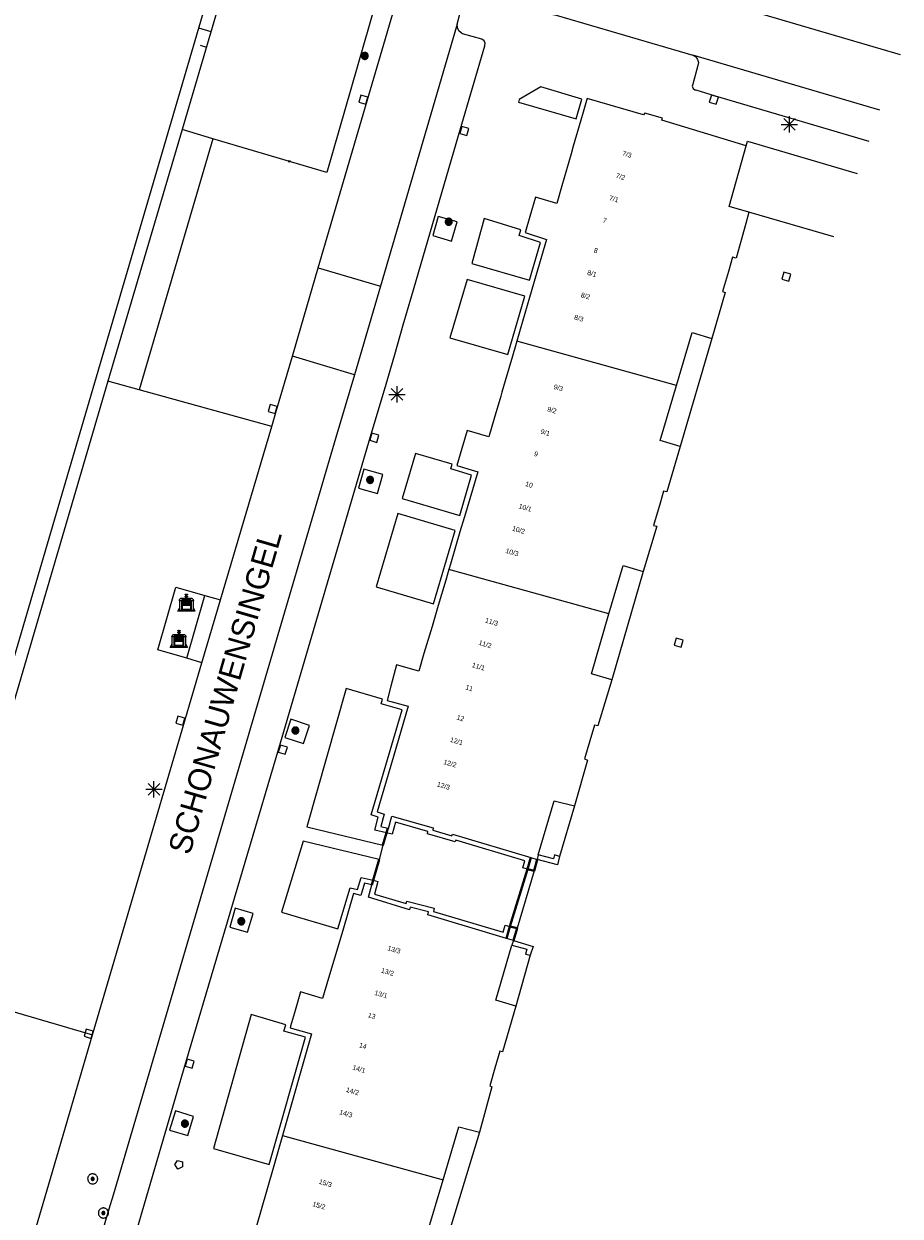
# Model space of a CAD drawing. Header units: metres. Extents: x 135779 to 137489, y 452643 to 455118.
# Tile 229 of 256: x 136888 to 136941, y 453193 to 453266. Entities that reach past the tile are written whole.
import ezdxf
from ezdxf.enums import TextEntityAlignment as Align

# ---------------------------------------------------------------- set-up
doc = ezdxf.new("R2010")
doc.units = ezdxf.units.M
doc.linetypes.add('DGN_Style_4', pattern=[89.853097, 44.898487, -22.449243, 0.056123, -22.449243])
for name, color, linetype, lineweight in [('KTop_BAK_Afval apart plaats', 96, 'Continuous', 13), ('KTop_BTD_Groenvoorziening', 62, 'Continuous', 13), ('KTop_BTD_Groenvoorziening_gras- en kruidachtigen', 62, 'Continuous', 13), ('KTop_BTD_Groenvoorziening_heesters', 62, 'Continuous', 13), ('KTop_NAR_Huisnummer tijdelijk (t)', 7, 'Continuous', 13), ('KTop_ORL_Weg_Straatnaam (t)', 7, 'Continuous', 13), ('KTop_OTD_Gesloten verharding', 15, 'Continuous', 13), ('KTop_OTD_Onverhard', 15, 'Continuous', 13), ('KTop_OTD_Open verharding_tegels', 15, 'Continuous', 13), ('KTop_PAL_Lichtmast', 40, 'Continuous', 13), ('KTop_PND_Grondvlaksituatie van BAG-pand [tachy]', 1, 'Continuous', 13), ('KTop_PND_Pandscheiding', 40, 'Continuous', 13), ('KTop_PUT_Brandkraan of -put', 1, 'Continuous', 13), ('KTop_PUT_Inspectie- of rioolput', 15, 'Continuous', 13), ('KTop_PUT_Kolk', 15, 'Continuous', 13), ('KTop_SHD_Hek (l)', 15, 'DGN_Style_4', 40), ('KTop_SHD_Muur', 15, 'Continuous', 13), ('KTop_SHD_Muur (l)', 15, 'Continuous', 40), ('KTop_SYM_Taludsymbool', 7, 'Continuous', 13), ('KTop_VGO_Boom', 92, 'Continuous', 13), ('KTop_WGD_Rijbaan_Lokale weg', 251, 'Continuous', 13), ('KTop_WGD_Rijbaan_Lokale weg_verkeersdrempel', 40, 'Continuous', 13), ('KTop_WGD_Voetpad', 251, 'Continuous', 13), ('KTop_WTD_Waterloop', 150, 'Continuous', 13)]:
    doc.layers.add(name, color=color, linetype=linetype, lineweight=lineweight)
doc.styles.add('Style-ROVU', font='ROVU.shx')
doc.styles.add('Style-ROVUCURSIEF', font='ROVUCURSIEF.shx')

# ---------------------------------------------------------------- blocks, each defined once
blk = doc.blocks.new('BAK_Afval_apart_plaats')
at = {"layer": 'KTop_BAK_Afval apart plaats'}
for p, q in [((-0.43, 0.141), (-0.425, 0.168)), ((-0.43, 0.118), (-0.43, 0.141)), ((-0.29, 0.118), (-0.43, 0.118)), ((-0.43, 0.118), (-0.43, -0.457)), ((-0.29, 0.118), (-0.43, 0.118)), ((-0.425, 0.168), (-0.416, 0.193)), ((-0.416, 0.193), (-0.403, 0.215)), ((-0.403, 0.215), (-0.384, 0.24)), ((-0.384, 0.24), (-0.364, 0.258)), ((-0.364, 0.258), (-0.342, 0.272)), ((-0.342, 0.272), (0, 0.272)), ((-0.282, 0.167), (-0.29, 0.146)), ((-0.282, 0.167), (-0.29, 0.146)), ((-0.29, 0.146), (-0.29, 0.118)), ((-0.29, 0.146), (-0.29, 0.118)), ((-0.29, -0.429), (-0.29, 0.118)), ((-0.29, 0.118), (-0.29, -0.429)), ((-0.273, 0.186), (-0.282, 0.167)), ((-0.273, 0.186), (-0.282, 0.167)), ((-0.248, 0.217), (-0.273, 0.186)), ((-0.248, 0.217), (-0.273, 0.186)), ((0.248, 0.217), (-0.248, 0.217)), ((0.248, 0.217), (-0.248, 0.217)), ((-0.242, 0.081), (-0.242, 0.153)), ((-0.242, 0.153), (0.242, 0.153)), ((0.242, 0.081), (-0.242, 0.081)), ((-0.242, 0.034), (-0.242, 0.081)), ((-0.242, 0.081), (0.242, 0.081)), ((-0.242, -0.059), (-0.242, 0.034)), ((-0.242, 0.034), (0.242, 0.034)), ((0.242, 0.034), (-0.242, 0.034)), ((-0.073, 0.513), (-0.072, 0.515)), ((-0.073, 0.513), (-0.073, 0.49)), ((-0.072, 0.511), (-0.073, 0.513)), ((-0.072, 0.511), (-0.073, 0.513)), ((-0.073, 0.49), (-0.072, 0.488)), ((-0.073, 0.399), (-0.073, 0.376)), ((-0.072, 0.397), (-0.073, 0.399)), ((-0.073, 0.376), (-0.072, 0.374)), ((-0.072, 0.515), (-0.071, 0.516)), ((-0.07, 0.51), (-0.072, 0.511)), ((-0.07, 0.51), (-0.072, 0.511)), ((-0.072, 0.488), (-0.07, 0.486)), ((-0.07, 0.396), (-0.072, 0.397)), ((-0.072, 0.374), (-0.07, 0.373)), ((-0.071, 0.516), (-0.07, 0.517)), ((-0.07, 0.517), (-0.067, 0.519)), ((-0.069, 0.509), (-0.07, 0.51)), ((-0.069, 0.509), (-0.07, 0.51)), ((-0.07, 0.486), (-0.069, 0.485)), ((-0.069, 0.395), (-0.07, 0.396)), ((-0.07, 0.373), (-0.069, 0.371)), ((-0.066, 0.507), (-0.069, 0.509)), ((-0.066, 0.507), (-0.069, 0.509)), ((-0.069, 0.485), (-0.066, 0.484)), ((-0.066, 0.394), (-0.069, 0.395)), ((-0.069, 0.371), (-0.066, 0.37)), ((-0.067, 0.519), (-0.065, 0.52)), ((-0.063, 0.506), (-0.066, 0.507)), ((-0.063, 0.506), (-0.066, 0.507)), ((-0.066, 0.484), (-0.063, 0.483)), ((-0.063, 0.392), (-0.066, 0.394)), ((-0.066, 0.37), (-0.063, 0.369)), ((-0.065, 0.52), (-0.061, 0.521)), ((-0.059, 0.505), (-0.063, 0.506)), ((-0.059, 0.505), (-0.063, 0.506)), ((-0.063, 0.483), (-0.059, 0.482)), ((-0.059, 0.391), (-0.063, 0.392)), ((-0.063, 0.369), (-0.059, 0.368)), ((-0.061, 0.521), (-0.055, 0.523)), ((-0.054, 0.504), (-0.059, 0.505)), ((-0.054, 0.504), (-0.059, 0.505)), ((-0.059, 0.482), (-0.054, 0.481)), ((-0.054, 0.39), (-0.059, 0.391)), ((-0.059, 0.368), (-0.054, 0.367)), ((-0.055, 0.523), (-0.049, 0.524)), ((-0.048, 0.503), (-0.054, 0.504)), ((-0.048, 0.503), (-0.054, 0.504)), ((-0.054, 0.481), (-0.048, 0.48)), ((-0.048, 0.389), (-0.054, 0.39)), ((-0.054, 0.367), (-0.048, 0.366)), ((-0.049, 0.524), (-0.043, 0.525)), ((-0.043, 0.502), (-0.048, 0.503)), ((-0.043, 0.502), (-0.048, 0.503)), ((-0.048, 0.48), (-0.043, 0.479)), ((-0.043, 0.388), (-0.048, 0.389)), ((-0.048, 0.366), (-0.043, 0.365)), ((-0.043, 0.525), (-0.035, 0.526)), ((-0.036, 0.501), (-0.043, 0.502)), ((-0.036, 0.501), (-0.043, 0.502)), ((-0.043, 0.479), (-0.036, 0.478)), ((-0.036, 0.388), (-0.043, 0.388)), ((-0.043, 0.365), (-0.036, 0.364)), ((-0.03, 0.501), (-0.036, 0.501)), ((-0.03, 0.501), (-0.036, 0.501)), ((-0.036, 0.478), (-0.03, 0.478)), ((-0.03, 0.387), (-0.036, 0.388)), ((-0.036, 0.364), (-0.03, 0.364)), ((-0.035, 0.526), (-0.029, 0.527)), ((-0.021, 0.5), (-0.03, 0.501)), ((-0.021, 0.5), (-0.03, 0.501)), ((-0.03, 0.478), (-0.028, 0.478)), ((-0.021, 0.387), (-0.03, 0.387)), ((-0.03, 0.364), (-0.028, 0.364)), ((-0.029, 0.527), (-0.023, 0.527)), ((-0.028, 0.478), (-0.021, 0.477)), ((-0.028, 0.468), (-0.028, 0.478)), ((-0.028, 0.478), (-0.021, 0.477)), ((-0.028, 0.4), (-0.028, 0.468)), ((-0.028, 0.468), (-0.021, 0.468)), ((-0.021, 0.468), (-0.028, 0.468)), ((-0.021, 0.4), (-0.028, 0.4)), ((-0.028, 0.364), (-0.021, 0.363)), ((-0.028, 0.355), (-0.028, 0.364)), ((-0.028, 0.364), (-0.021, 0.363)), ((-0.028, 0.272), (-0.028, 0.355)), ((-0.028, 0.355), (-0.021, 0.354)), ((-0.021, 0.354), (-0.028, 0.355)), ((0.028, 0.272), (-0.028, 0.272)), ((-0.023, 0.527), (-0.013, 0.528)), ((-0.014, 0.5), (-0.021, 0.5)), ((-0.014, 0.5), (-0.021, 0.5)), ((-0.021, 0.477), (-0.014, 0.477)), ((-0.021, 0.477), (-0.014, 0.477)), ((-0.021, 0.468), (-0.014, 0.468)), ((-0.014, 0.468), (-0.021, 0.468)), ((-0.014, 0.399), (-0.021, 0.4)), ((-0.014, 0.386), (-0.021, 0.387)), ((-0.021, 0.363), (-0.014, 0.363)), ((-0.021, 0.363), (-0.014, 0.363)), ((-0.021, 0.354), (-0.014, 0.354)), ((-0.014, 0.354), (-0.021, 0.354)), ((0, 0.5), (-0.014, 0.5)), ((0, 0.5), (-0.014, 0.5)), ((-0.014, 0.477), (0, 0.477)), ((-0.014, 0.477), (0, 0.477)), ((-0.014, 0.468), (0, 0.468)), ((0, 0.468), (-0.014, 0.468)), ((0, 0.399), (-0.014, 0.399)), ((0, 0.386), (-0.014, 0.386)), ((-0.014, 0.363), (0, 0.363)), ((-0.014, 0.363), (0, 0.363)), ((-0.014, 0.354), (0, 0.354)), ((0, 0.354), (-0.014, 0.354)), ((-0.013, 0.528), (-0.005, 0.528)), ((-0.005, 0.528), (0, 0.528)), ((0, 0.528), (0.005, 0.528)), ((0, 0.5), (0, 0.477)), ((0, 0.477), (0, 0.5)), ((0, 0.477), (0, 0.5)), ((0, 0.5), (0.014, 0.5)), ((0.014, 0.5), (0, 0.5)), ((0.014, 0.477), (0, 0.477)), ((0, 0.477), (0.014, 0.477)), ((0.014, 0.468), (0, 0.468)), ((0, 0.468), (0, 0.399)), ((0, 0.468), (0, 0.399)), ((0.014, 0.468), (0, 0.468)), ((0, 0.399), (0.014, 0.399)), ((0, 0.363), (0, 0.386)), ((0, 0.363), (0, 0.386)), ((0, 0.386), (0.014, 0.386)), ((0.014, 0.363), (0, 0.363)), ((0, 0.363), (0.014, 0.363)), ((0, 0.354), (0.014, 0.354)), ((0, 0.272), (0, 0.354)), ((0, 0.354), (0, 0.272)), ((0.014, 0.354), (0, 0.354)), ((0, 0.272), (0.342, 0.272)), ((0.028, 0.272), (0, 0.272)), ((0, 0.272), (0.028, 0.272)), ((0.005, 0.528), (0.013, 0.528)), ((0.013, 0.528), (0.023, 0.527)), ((0.014, 0.5), (0.021, 0.5)), ((0.021, 0.5), (0.014, 0.5)), ((0.021, 0.477), (0.014, 0.477)), ((0.014, 0.477), (0.021, 0.477)), ((0.021, 0.468), (0.014, 0.468)), ((0.021, 0.468), (0.014, 0.468)), ((0.014, 0.399), (0.021, 0.4)), ((0.014, 0.386), (0.021, 0.387)), ((0.021, 0.363), (0.014, 0.363)), ((0.014, 0.363), (0.021, 0.363)), ((0.014, 0.354), (0.021, 0.354)), ((0.021, 0.354), (0.014, 0.354)), ((0.021, 0.5), (0.03, 0.501)), ((0.03, 0.501), (0.021, 0.5)), ((0.028, 0.478), (0.021, 0.477)), ((0.021, 0.477), (0.028, 0.478)), ((0.021, 0.468), (0.028, 0.468)), ((0.028, 0.468), (0.021, 0.468)), ((0.028, 0.468), (0.021, 0.468)), ((0.021, 0.4), (0.028, 0.4)), ((0.021, 0.387), (0.03, 0.387)), ((0.028, 0.364), (0.021, 0.363)), ((0.021, 0.363), (0.028, 0.364)), ((0.021, 0.354), (0.028, 0.355)), ((0.028, 0.355), (0.021, 0.354)), ((0.023, 0.527), (0.029, 0.527)), ((0.03, 0.478), (0.028, 0.478)), ((0.028, 0.478), (0.028, 0.468)), ((0.028, 0.4), (0.028, 0.468)), ((0.03, 0.364), (0.028, 0.364)), ((0.028, 0.364), (0.028, 0.355)), ((0.028, 0.355), (0.028, 0.272)), ((0.029, 0.527), (0.035, 0.526)), ((0.03, 0.501), (0.036, 0.501)), ((0.036, 0.501), (0.03, 0.501)), ((0.036, 0.478), (0.03, 0.478)), ((0.03, 0.387), (0.036, 0.388)), ((0.036, 0.364), (0.03, 0.364)), ((0.035, 0.526), (0.043, 0.525)), ((0.036, 0.501), (0.043, 0.502)), ((0.043, 0.502), (0.036, 0.501)), ((0.043, 0.479), (0.036, 0.478)), ((0.036, 0.388), (0.043, 0.388)), ((0.043, 0.365), (0.036, 0.364)), ((0.043, 0.525), (0.049, 0.524)), ((0.043, 0.502), (0.048, 0.503)), ((0.048, 0.503), (0.043, 0.502)), ((0.048, 0.48), (0.043, 0.479)), ((0.043, 0.388), (0.048, 0.389)), ((0.048, 0.366), (0.043, 0.365)), ((0.048, 0.503), (0.054, 0.504)), ((0.054, 0.504), (0.048, 0.503)), ((0.054, 0.481), (0.048, 0.48)), ((0.048, 0.389), (0.054, 0.39)), ((0.054, 0.367), (0.048, 0.366)), ((0.049, 0.524), (0.055, 0.523)), ((0.054, 0.504), (0.059, 0.505)), ((0.059, 0.505), (0.054, 0.504)), ((0.059, 0.482), (0.054, 0.481)), ((0.054, 0.39), (0.059, 0.391)), ((0.059, 0.368), (0.054, 0.367)), ((0.055, 0.523), (0.061, 0.521)), ((0.059, 0.505), (0.063, 0.506)), ((0.063, 0.506), (0.059, 0.505)), ((0.063, 0.483), (0.059, 0.482)), ((0.059, 0.391), (0.063, 0.392)), ((0.063, 0.369), (0.059, 0.368)), ((0.061, 0.521), (0.065, 0.52)), ((0.063, 0.506), (0.066, 0.507)), ((0.066, 0.507), (0.063, 0.506)), ((0.066, 0.484), (0.063, 0.483)), ((0.063, 0.392), (0.066, 0.394)), ((0.066, 0.37), (0.063, 0.369)), ((0.065, 0.52), (0.067, 0.519)), ((0.066, 0.507), (0.069, 0.509)), ((0.069, 0.509), (0.066, 0.507)), ((0.069, 0.485), (0.066, 0.484)), ((0.066, 0.394), (0.069, 0.395)), ((0.069, 0.371), (0.066, 0.37)), ((0.067, 0.519), (0.07, 0.517)), ((0.069, 0.509), (0.07, 0.51)), ((0.07, 0.51), (0.069, 0.509)), ((0.07, 0.486), (0.069, 0.485)), ((0.069, 0.395), (0.07, 0.396)), ((0.07, 0.373), (0.069, 0.371)), ((0.07, 0.517), (0.071, 0.516)), ((0.07, 0.51), (0.072, 0.511)), ((0.072, 0.511), (0.07, 0.51)), ((0.072, 0.488), (0.07, 0.486)), ((0.07, 0.396), (0.072, 0.397)), ((0.072, 0.374), (0.07, 0.373)), ((0.071, 0.516), (0.072, 0.515)), ((0.072, 0.515), (0.073, 0.513)), ((0.072, 0.511), (0.073, 0.513)), ((0.073, 0.513), (0.072, 0.511)), ((0.073, 0.49), (0.072, 0.488)), ((0.072, 0.397), (0.073, 0.399)), ((0.073, 0.376), (0.072, 0.374)), ((0.073, 0.513), (0.073, 0.49)), ((0.073, 0.399), (0.073, 0.376)), ((0.242, 0.153), (0.242, 0.081)), ((0.242, 0.081), (0.242, 0.034)), ((0.242, 0.034), (0.242, -0.059)), ((0.273, 0.186), (0.248, 0.217)), ((0.273, 0.186), (0.248, 0.217)), ((0.282, 0.167), (0.273, 0.186)), ((0.282, 0.167), (0.273, 0.186)), ((0.29, 0.146), (0.282, 0.167)), ((0.29, 0.146), (0.282, 0.167)), ((0.29, 0.118), (0.29, 0.146)), ((0.29, 0.118), (0.29, 0.146)), ((0.43, 0.118), (0.29, 0.118)), ((0.29, 0.118), (0.29, -0.429)), ((0.43, 0.118), (0.29, 0.118)), ((0.29, -0.429), (0.29, 0.118)), ((0.342, 0.272), (0.364, 0.258)), ((0.364, 0.258), (0.384, 0.24)), ((0.384, 0.24), (0.403, 0.215)), ((0.403, 0.215), (0.416, 0.193)), ((0.416, 0.193), (0.425, 0.168)), ((0.425, 0.168), (0.43, 0.141)), ((0.43, 0.141), (0.43, 0.118)), ((0.43, -0.457), (0.43, 0.118)), ((-0.528, -0.528), (-0.43, -0.332)), ((0.528, -0.528), (-0.528, -0.528)), ((-0.43, -0.332), (-0.43, -0.457)), ((-0.43, -0.457), (0.43, -0.457)), ((-0.43, -0.457), (0.43, -0.457)), ((0.29, -0.429), (-0.29, -0.429)), ((-0.29, -0.429), (0.29, -0.429)), ((0.242, -0.059), (-0.242, -0.059)), ((-0.242, -0.059), (-0.242, -0.092)), ((0.242, -0.059), (-0.242, -0.059)), ((-0.242, -0.092), (0.242, -0.092)), ((-0.242, -0.11), (-0.242, -0.092)), ((-0.242, -0.092), (0.242, -0.092)), ((0.242, -0.11), (-0.242, -0.11)), ((0.242, -0.11), (-0.242, -0.11)), ((-0.242, -0.147), (0.242, -0.147)), ((-0.242, -0.41), (-0.242, -0.147)), ((0.242, -0.41), (-0.242, -0.41)), ((0.242, -0.11), (0.242, -0.059)), ((0.242, -0.092), (0.242, -0.11)), ((0.242, -0.092), (0.242, -0.11)), ((0.242, -0.147), (0.242, -0.41)), ((0.43, -0.457), (0.43, -0.332)), ((0.43, -0.332), (0.528, -0.528))]:
    blk.add_line(p, q, dxfattribs=at)
at = {"layer": 'KTop_BAK_Afval apart plaats', "flags": 128}
blk.add_lwpolyline([(0.029, 0.413), (0.035, 0.412), (0.043, 0.411), (0.049, 0.41), (0.055, 0.409), (0.061, 0.407), (0.065, 0.406), (0.067, 0.405), (0.07, 0.403), (0.071, 0.402), (0.072, 0.401), (0.073, 0.399), (0.072, 0.397), (0.07, 0.396), (0.069, 0.395), (0.066, 0.394), (0.063, 0.392), (0.059, 0.391), (0.054, 0.39), (0.048, 0.389), (0.043, 0.388), (0.036, 0.388), (0.03, 0.387), (0.021, 0.387), (0.014, 0.386), (0, 0.386), (-0.014, 0.386), (-0.021, 0.387), (-0.03, 0.387), (-0.036, 0.388), (-0.043, 0.388), (-0.048, 0.389), (-0.054, 0.39), (-0.059, 0.391), (-0.063, 0.392), (-0.066, 0.394), (-0.069, 0.395), (-0.07, 0.396), (-0.072, 0.397), (-0.073, 0.399), (-0.072, 0.401), (-0.071, 0.402), (-0.07, 0.403), (-0.067, 0.405), (-0.065, 0.406), (-0.061, 0.407), (-0.055, 0.409), (-0.049, 0.41), (-0.043, 0.411), (-0.035, 0.412), (-0.029, 0.413), (-0.028, 0.413), (-0.028, 0.4), (-0.021, 0.4), (-0.014, 0.399), (0, 0.399), (0.014, 0.399), (0.021, 0.4), (0.028, 0.4), (0.028, 0.413), (0.029, 0.413), (0.028, 0.413)], dxfattribs=at)
at = {"layer": 'KTop_BAK_Afval apart plaats'}
for p in [(0, 0), (-0.43, -0.457)]:
    blk.add_point(p, dxfattribs=at)
blk = doc.blocks.new('PAL_Lichtmast')
at = {"layer": 'KTop_PAL_Lichtmast'}
for p, q in [((-0.354, -0.354), (0.354, 0.354)), ((0.354, -0.354), (-0.354, 0.354)), ((0, -0.5), (0, 0.5)), ((-0.5, 0), (0.5, 0))]:
    blk.add_line(p, q, dxfattribs=at)
blk = doc.blocks.new('PUT_Kolk')
at = {"layer": 'KTop_PUT_Kolk', "flags": 128}
blk.add_lwpolyline([(0.225, -0.225), (0.225, 0.225), (-0.225, 0.225), (-0.225, -0.225), (0.225, -0.225)], dxfattribs=at)
blk = doc.blocks.new('PUT_Brandkraan_of_-put')
at = {"layer": 'KTop_PUT_Brandkraan of -put'}
for p, q in [((-0.25, 0.034), (0, 0.25)), ((-0.158, -0.25), (-0.25, 0.034)), ((0, 0.25), (0.25, 0.033)), ((0.25, 0.033), (0.158, -0.25)), ((0.158, -0.25), (-0.158, -0.25))]:
    blk.add_line(p, q, dxfattribs=at)
blk = doc.blocks.new('PUT_Inspectie-_of_rioolput')
at = {"layer": 'KTop_PUT_Inspectie- of rioolput', "flags": 128}
for points in [[(0.31, 0), (0.308, 0.032), (0.303, 0.064), (0.294, 0.095), (0.283, 0.126), (0.268, 0.155), (0.25, 0.182), (0.23, 0.207), (0.207, 0.23), (0.182, 0.25), (0.154, 0.268), (0.126, 0.283), (0.095, 0.294), (0.064, 0.303), (0.032, 0.308), (0, 0.309), (-0.032, 0.308), (-0.064, 0.303), (-0.096, 0.294), (-0.126, 0.283), (-0.155, 0.268), (-0.182, 0.25), (-0.207, 0.23), (-0.23, 0.207), (-0.25, 0.182), (-0.268, 0.154), (-0.283, 0.126), (-0.294, 0.095), (-0.303, 0.064), (-0.308, 0.032), (-0.309, 0), (-0.308, -0.032), (-0.303, -0.064), (-0.294, -0.096), (-0.283, -0.126), (-0.268, -0.155), (-0.25, -0.182), (-0.23, -0.207), (-0.207, -0.23), (-0.182, -0.25), (-0.155, -0.268), (-0.126, -0.283), (-0.096, -0.294), (-0.064, -0.303), (-0.032, -0.308), (0, -0.309), (0.032, -0.308), (0.064, -0.303), (0.095, -0.294), (0.126, -0.283), (0.155, -0.268), (0.182, -0.25), (0.207, -0.23), (0.23, -0.207), (0.25, -0.182), (0.268, -0.155), (0.283, -0.126), (0.294, -0.096), (0.303, -0.064), (0.308, -0.032), (0.31, 0)], [(0.095, 0), (0.094, 0.009), (0.092, 0.019), (0.09, 0.029), (0.086, 0.038), (0.082, 0.047), (0.076, 0.055), (0.07, 0.063), (0.063, 0.07), (0.055, 0.076), (0.047, 0.082), (0.038, 0.086), (0.029, 0.09), (0.019, 0.092), (0.009, 0.094), (0, 0.094), (-0.01, 0.094), (-0.02, 0.092), (-0.029, 0.09), (-0.039, 0.086), (-0.048, 0.082), (-0.056, 0.076), (-0.064, 0.07), (-0.071, 0.063), (-0.077, 0.055), (-0.082, 0.047), (-0.087, 0.038), (-0.09, 0.029), (-0.093, 0.019), (-0.094, 0.009), (-0.095, 0), (-0.094, -0.01), (-0.093, -0.02), (-0.09, -0.029), (-0.087, -0.039), (-0.082, -0.048), (-0.077, -0.056), (-0.071, -0.064), (-0.064, -0.071), (-0.056, -0.077), (-0.047, -0.082), (-0.039, -0.087), (-0.029, -0.09), (-0.02, -0.093), (-0.01, -0.094), (0, -0.095), (0.009, -0.094), (0.019, -0.093), (0.029, -0.09), (0.038, -0.087), (0.047, -0.082), (0.055, -0.077), (0.063, -0.071), (0.07, -0.064), (0.076, -0.056), (0.082, -0.047), (0.086, -0.039), (0.09, -0.029), (0.092, -0.02), (0.094, -0.01), (0.095, 0)], [(0.035, 0), (0.034, 0.003), (0.034, 0.007), (0.033, 0.01), (0.031, 0.014), (0.03, 0.017), (0.028, 0.02), (0.026, 0.023), (0.023, 0.026), (0.02, 0.028), (0.017, 0.03), (0.014, 0.031), (0.01, 0.033), (0.007, 0.034), (0.003, 0.034), (0, 0.034), (-0.004, 0.034), (-0.007, 0.034), (-0.011, 0.033), (-0.014, 0.031), (-0.018, 0.03), (-0.021, 0.028), (-0.023, 0.026), (-0.026, 0.023), (-0.028, 0.02), (-0.03, 0.017), (-0.032, 0.014), (-0.033, 0.01), (-0.034, 0.007), (-0.035, 0.003), (-0.035, 0), (-0.035, -0.004), (-0.034, -0.007), (-0.033, -0.011), (-0.032, -0.014), (-0.03, -0.018), (-0.028, -0.021), (-0.026, -0.023), (-0.023, -0.026), (-0.021, -0.028), (-0.017, -0.03), (-0.014, -0.032), (-0.011, -0.033), (-0.007, -0.034), (-0.004, -0.035), (0, -0.035), (0.003, -0.035), (0.007, -0.034), (0.01, -0.033), (0.014, -0.032), (0.017, -0.03), (0.02, -0.028), (0.023, -0.026), (0.026, -0.023), (0.028, -0.021), (0.03, -0.017), (0.031, -0.014), (0.033, -0.011), (0.034, -0.007), (0.034, -0.004), (0.035, 0)], [(0.01, 0.02), (0.007, 0.02), (0.005, 0.021), (0.003, 0.022), (0.001, 0.022), (-0.001, 0.022), (-0.004, 0.022), (-0.006, 0.021), (-0.008, 0.02), (-0.01, 0.019), (-0.012, 0.018), (-0.014, 0.017), (-0.016, 0.015), (-0.017, 0.013), (-0.019, 0.012), (-0.02, 0.009), (-0.021, 0.007), (-0.022, 0.005), (-0.022, 0.003), (-0.022, 0.001), (-0.022, -0.001), (-0.022, -0.004), (-0.022, -0.006), (-0.021, -0.008), (-0.02, -0.01), (-0.019, -0.012), (-0.017, -0.014), (-0.016, -0.016), (-0.014, -0.017), (-0.012, -0.019), (-0.01, -0.02), (-0.008, -0.021), (-0.006, -0.022), (-0.003, -0.022), (-0.001, -0.022), (0.001, -0.022), (0.003, -0.022), (0.005, -0.022), (0.008, -0.021), (0.01, -0.02), (0.012, -0.019), (0.014, -0.017), (0.015, -0.016), (0.017, -0.014), (0.018, -0.012), (0.02, -0.01), (0.02, -0.008), (0.021, -0.006), (0.022, -0.003), (0.022, -0.001), (0.022, 0.001), (0.022, 0.003), (0.021, 0.005), (0.02, 0.008), (0.019, 0.01), (0.018, 0.012), (0.017, 0.014), (0.015, 0.015), (0.013, 0.017), (0.012, 0.018), (0.01, 0.02)]]:
    blk.add_lwpolyline(points, dxfattribs=at)
blk = doc.blocks.new('VGO_Boom')
at = {"layer": 'KTop_VGO_Boom', "flags": 128}
for points in [[(0.215, 0), (0.214, 0.022), (0.21, 0.045), (0.204, 0.066), (0.196, 0.087), (0.186, 0.108), (0.174, 0.126), (0.16, 0.144), (0.144, 0.16), (0.126, 0.174), (0.107, 0.186), (0.087, 0.196), (0.066, 0.204), (0.045, 0.21), (0.022, 0.214), (-0.001, 0.215), (-0.023, 0.214), (-0.045, 0.21), (-0.067, 0.204), (-0.088, 0.196), (-0.108, 0.186), (-0.127, 0.174), (-0.144, 0.16), (-0.16, 0.144), (-0.174, 0.126), (-0.187, 0.107), (-0.197, 0.087), (-0.205, 0.066), (-0.211, 0.045), (-0.214, 0.022), (-0.215, -0.001), (-0.214, -0.023), (-0.211, -0.045), (-0.205, -0.067), (-0.197, -0.088), (-0.187, -0.108), (-0.174, -0.127), (-0.16, -0.144), (-0.144, -0.16), (-0.127, -0.174), (-0.108, -0.187), (-0.088, -0.197), (-0.067, -0.205), (-0.045, -0.211), (-0.023, -0.214), (0, -0.215), (0.022, -0.214), (0.045, -0.211), (0.066, -0.205), (0.087, -0.197), (0.108, -0.187), (0.126, -0.174), (0.144, -0.16), (0.16, -0.144), (0.174, -0.127), (0.186, -0.108), (0.196, -0.088), (0.204, -0.067), (0.21, -0.045), (0.214, -0.023), (0.215, -0.001)], [(0.155, 0), (0.154, 0.016), (0.152, 0.032), (0.147, 0.048), (0.142, 0.063), (0.134, 0.078), (0.125, 0.091), (0.115, 0.104), (0.104, 0.115), (0.091, 0.125), (0.077, 0.134), (0.063, 0.142), (0.048, 0.147), (0.032, 0.152), (0.016, 0.154), (-0.001, 0.155), (-0.017, 0.154), (-0.033, 0.152), (-0.048, 0.147), (-0.064, 0.142), (-0.078, 0.134), (-0.092, 0.125), (-0.104, 0.115), (-0.116, 0.104), (-0.126, 0.091), (-0.135, 0.077), (-0.142, 0.063), (-0.148, 0.048), (-0.152, 0.032), (-0.155, 0.016), (-0.155, -0.001), (-0.155, -0.017), (-0.152, -0.033), (-0.148, -0.048), (-0.142, -0.064), (-0.135, -0.078), (-0.126, -0.092), (-0.116, -0.104), (-0.104, -0.116), (-0.092, -0.126), (-0.078, -0.135), (-0.064, -0.142), (-0.048, -0.148), (-0.033, -0.152), (-0.017, -0.155), (0, -0.155), (0.016, -0.155), (0.032, -0.152), (0.048, -0.148), (0.063, -0.142), (0.078, -0.135), (0.091, -0.126), (0.104, -0.116), (0.115, -0.104), (0.125, -0.092), (0.134, -0.078), (0.142, -0.064), (0.147, -0.048), (0.152, -0.033), (0.154, -0.017), (0.155, -0.001)], [(0.095, 0), (0.094, 0.01), (0.093, 0.02), (0.09, 0.029), (0.087, 0.039), (0.082, 0.048), (0.077, 0.056), (0.071, 0.064), (0.064, 0.071), (0.056, 0.077), (0.047, 0.082), (0.039, 0.087), (0.029, 0.09), (0.02, 0.093), (0.01, 0.094), (-0.001, 0.095), (-0.01, 0.094), (-0.02, 0.093), (-0.03, 0.09), (-0.039, 0.087), (-0.048, 0.082), (-0.056, 0.077), (-0.064, 0.071), (-0.071, 0.064), (-0.077, 0.056), (-0.083, 0.047), (-0.087, 0.039), (-0.091, 0.029), (-0.093, 0.02), (-0.095, 0.01), (-0.095, -0.001), (-0.095, -0.01), (-0.093, -0.02), (-0.091, -0.03), (-0.087, -0.039), (-0.083, -0.048), (-0.077, -0.056), (-0.071, -0.064), (-0.064, -0.071), (-0.056, -0.077), (-0.048, -0.083), (-0.039, -0.087), (-0.03, -0.091), (-0.02, -0.093), (-0.01, -0.095), (0, -0.095), (0.01, -0.095), (0.02, -0.093), (0.029, -0.091), (0.039, -0.087), (0.048, -0.083), (0.056, -0.077), (0.064, -0.071), (0.071, -0.064), (0.077, -0.056), (0.082, -0.048), (0.087, -0.039), (0.09, -0.03), (0.093, -0.02), (0.094, -0.01), (0.095, -0.001)], [(0.035, 0), (0.035, 0.004), (0.034, 0.007), (0.033, 0.011), (0.032, 0.014), (0.03, 0.018), (0.028, 0.021), (0.026, 0.023), (0.023, 0.026), (0.021, 0.028), (0.017, 0.03), (0.014, 0.032), (0.011, 0.033), (0.007, 0.034), (0.004, 0.035), (-0.001, 0.035), (-0.004, 0.035), (-0.008, 0.034), (-0.011, 0.033), (-0.015, 0.032), (-0.018, 0.03), (-0.021, 0.028), (-0.024, 0.026), (-0.027, 0.023), (-0.029, 0.021), (-0.031, 0.017), (-0.032, 0.014), (-0.034, 0.011), (-0.035, 0.007), (-0.035, 0.004), (-0.035, -0.001), (-0.035, -0.004), (-0.035, -0.008), (-0.034, -0.011), (-0.032, -0.015), (-0.031, -0.018), (-0.029, -0.021), (-0.027, -0.024), (-0.024, -0.027), (-0.021, -0.029), (-0.018, -0.031), (-0.015, -0.032), (-0.011, -0.034), (-0.008, -0.035), (-0.004, -0.035), (0, -0.035), (0.004, -0.035), (0.007, -0.035), (0.011, -0.034), (0.014, -0.032), (0.018, -0.031), (0.021, -0.029), (0.023, -0.027), (0.026, -0.024), (0.028, -0.021), (0.03, -0.018), (0.032, -0.015), (0.033, -0.011), (0.034, -0.008), (0.035, -0.004), (0.035, 0)]]:
    blk.add_lwpolyline(points, dxfattribs=at)

msp = doc.modelspace()

# ---------------------------------------------------------------- linework, layer by layer
at = {"layer": 'KTop_BTD_Groenvoorziening', "flags": 128}
for points in [[(136937.412, 453252.993), (136932.182, 453254.509)], [(136929.907, 453246.753), (136927.941, 453240.106)], [(136925.672, 453232.42), (136923.735, 453225.754)], [(136921.443, 453217.995), (136920.532, 453214.891)], [(136919.144, 453214.693), (136918.961, 453213.994)], [(136917.918, 453210.471), (136917.688, 453209.72)], [(136918.721, 453208.814), (136917.837, 453205.68)], [(136915.593, 453197.926), (136913.564, 453191.258)]]:
    msp.add_lwpolyline(points, dxfattribs=at)
at = {"layer": 'KTop_BTD_Groenvoorziening_gras- en kruidachtigen', "flags": 128}
for points in [[(136919.823, 453303.459), (136916.625, 453292.463), (136909.597, 453268.721), (136906.215, 453256.959), (136899.196, 453259.033)], [(136897.304, 453259.592), (136892.736, 453244.125)], [(136899.196, 453259.033), (136897.304, 453259.592)], [(136899.196, 453259.033), (136894.667, 453243.59)], [(136892.736, 453244.125), (136886.902, 453224.255), (136881.825, 453206.838)], [(136894.667, 453243.59), (136892.736, 453244.125)], [(136902.824, 453241.331), (136894.667, 453243.59)], [(136883.725, 453206.279), (136891.797, 453203.904)]]:
    msp.add_lwpolyline(points, dxfattribs=at)
at = {"layer": 'KTop_BTD_Groenvoorziening_heesters', "flags": 128}
msp.add_lwpolyline([(136911.027, 453306.211), (136908.425, 453297.413), (136897.304, 453259.592)], dxfattribs=at)
at = {"layer": 'KTop_OTD_Gesloten verharding', "flags": 128}
for points in [[(136897.586, 453227.079), (136895.818, 453227.587), (136896.928, 453231.452), (136898.696, 453230.944)], [(136897.586, 453227.079), (136898.696, 453230.944)]]:
    msp.add_lwpolyline(points, dxfattribs=at)
at = {"layer": 'KTop_OTD_Onverhard', "flags": 128}
for points in [[(136909.66, 453215.571), (136909.872, 453216.334)], [(136918.55, 453214.097), (136918.263, 453214.184), (136918.393, 453214.615), (136914.137, 453215.879), (136914.106, 453215.781), (136912.411, 453216.278), (136912.427, 453216.416), (136910.425, 453216.986), (136910.224, 453216.25), (136909.872, 453216.334)], [(136909.063, 453213.419), (136909.42, 453214.704)], [(136909.063, 453213.419), (136909.355, 453213.353), (136909.14, 453212.574), (136911.093, 453211.984), (136911.136, 453212.128), (136912.823, 453211.694), (136912.775, 453211.493), (136917.058, 453210.22), (136917.177, 453210.647), (136917.466, 453210.567)], [(136917.466, 453210.567), (136918.55, 453214.097)], [(136918.961, 453213.994), (136917.918, 453210.471)], [(136918.961, 453213.994), (136918.55, 453214.097)], [(136917.466, 453210.567), (136917.918, 453210.471)]]:
    msp.add_lwpolyline(points, dxfattribs=at)
at = {"layer": 'KTop_OTD_Open verharding_tegels', "flags": 128}
for points in [[(136898.696, 453230.944), (136899.662, 453230.672)], [(136898.521, 453226.792), (136897.586, 453227.079)]]:
    msp.add_lwpolyline(points, dxfattribs=at)
at = {"layer": 'KTop_PND_Grondvlaksituatie van BAG-pand [tachy]', "flags": 128}
for points in [[(136932.018, 453258.593), (136926.824, 453260.167), (136926.87, 453260.291), (136925.774, 453260.608), (136925.703, 453260.497), (136922.229, 453261.514), (136922.189, 453261.376), (136921.983, 453260.666), (136921.84, 453260.174), (136921.374, 453258.572), (136921.238, 453258.104), (136921.092, 453257.602), (136920.663, 453256.126), (136920.352, 453255.058), (136919.043, 453255.438), (136918.695, 453254.242), (136918.43, 453253.331), (136918.412, 453253.27), (136919.72, 453252.84), (136918.966, 453250.248), (136918.922, 453250.098), (136918.678, 453249.259), (136918.106, 453247.294), (136917.896, 453246.572)], [(136932.182, 453254.509), (136930.968, 453254.863), (136932.018, 453258.593)], [(136932.182, 453254.509), (136931.987, 453253.813), (136931.392, 453251.694), (136931.177, 453251.75), (136930.916, 453250.87), (136930.552, 453249.644), (136930.712, 453249.568), (136929.907, 453246.753)], [(136927.722, 453243.86), (136928.682, 453247.122), (136929.907, 453246.753)], [(136917.896, 453246.572), (136917.815, 453246.293), (136917.633, 453245.666), (136917.189, 453244.141), (136916.987, 453243.445), (136916.916, 453243.2), (136916.512, 453241.814), (136916.187, 453240.696), (136914.848, 453241.076), (136914.522, 453239.98), (136914.21, 453238.934), (136915.491, 453238.536), (136914.675, 453235.775), (136914.658, 453235.719), (136914.4, 453234.844), (136913.817, 453232.873), (136913.715, 453232.527)], [(136927.941, 453240.106), (136926.722, 453240.465), (136927.722, 453243.86)], [(136927.941, 453240.106), (136927.122, 453237.316), (136926.922, 453237.357), (136926.711, 453236.616), (136926.316, 453235.232), (136926.506, 453235.204), (136925.672, 453232.42)], [(136913.715, 453232.527), (136913.522, 453231.876), (136913.065, 453230.33), (136912.682, 453229.035), (136912.188, 453227.365), (136911.867, 453226.277), (136910.504, 453226.679), (136910.154, 453225.367), (136909.916, 453224.474), (136911.223, 453224.119), (136910.311, 453221.033), (136909.556, 453218.478), (136909.306, 453217.634), (136909.743, 453217.492), (136909.529, 453216.724), (136909.953, 453216.623)], [(136923.565, 453229.809), (136924.433, 453232.78), (136925.672, 453232.42)], [(136923.735, 453225.754), (136922.486, 453226.118), (136923.565, 453229.809)], [(136923.735, 453225.754), (136922.876, 453222.914), (136922.671, 453222.967), (136922.387, 453221.991), (136922.066, 453220.885), (136922.241, 453220.804), (136921.443, 453217.995)], [(136919.221, 453214.976), (136920.192, 453218.314), (136921.443, 453217.995)], [(136909.953, 453216.623), (136910.011, 453216.609), (136910.216, 453217.357), (136912.754, 453216.635), (136912.738, 453216.495), (136913.908, 453216.152), (136913.939, 453216.251), (136918.768, 453214.817), (136919.144, 453214.693)], [(136919.221, 453214.976), (136919.144, 453214.693)], [(136908.982, 453213.13), (136908.529, 453213.233), (136908.298, 453212.484), (136907.853, 453212.597), (136907.184, 453210.337), (136906.312, 453207.388), (136905.948, 453206.156), (136904.595, 453206.551), (136904.219, 453205.272), (136903.976, 453204.445), (136903.944, 453204.336), (136905.272, 453203.971), (136903.479, 453197.726)], [(136917.688, 453209.72), (136917.266, 453209.845), (136912.416, 453211.287), (136912.462, 453211.477), (136911.341, 453211.765), (136911.295, 453211.61), (136908.773, 453212.372), (136908.982, 453213.13)], [(136917.688, 453209.72), (136917.602, 453209.428)], [(136917.837, 453205.68), (136916.602, 453206.039), (136917.602, 453209.428)], [(136917.837, 453205.68), (136917.02, 453202.862), (136916.845, 453202.909), (136916.547, 453201.87), (136916.23, 453200.767), (136916.37, 453200.716), (136915.593, 453197.926)], [(136913.366, 453194.997), (136914.33, 453198.26), (136915.593, 453197.926)], [(136903.479, 453197.726), (136902.942, 453195.857), (136902.121, 453192.998), (136901.753, 453191.722), (136900.375, 453192.09), (136900.063, 453190.993), (136899.788, 453190.027), (136901.146, 453189.648), (136899.439, 453183.797)], [(136913.564, 453191.258), (136912.371, 453191.627), (136913.366, 453194.997)]]:
    msp.add_lwpolyline(points, dxfattribs=at)
at = {"layer": 'KTop_PND_Pandscheiding', "flags": 128}
for points in [[(136927.722, 453243.86), (136917.896, 453246.572)], [(136923.565, 453229.809), (136913.715, 453232.527)], [(136903.479, 453197.726), (136913.366, 453194.997)]]:
    msp.add_lwpolyline(points, dxfattribs=at)
at = {"layer": 'KTop_SHD_Hek (l)', "flags": 128}
for points in [[(136924.441, 453319.341), (136916.625, 453292.463), (136909.597, 453268.721), (136906.215, 453256.959), (136897.304, 453259.592)], [(136909.872, 453216.334), (136909.66, 453215.571)], [(136909.953, 453216.623), (136909.872, 453216.334)], [(136909.42, 453214.704), (136909.063, 453213.419)], [(136909.063, 453213.419), (136908.982, 453213.13)], [(136918.55, 453214.097), (136917.466, 453210.567)]]:
    msp.add_lwpolyline(points, dxfattribs=at)
at = {"layer": 'KTop_SHD_Muur', "flags": 128}
for points in [[(136920.532, 453214.891), (136920.394, 453214.366), (136919.144, 453214.693)], [(136920.532, 453214.891), (136920.217, 453214.979), (136920.154, 453214.728), (136919.221, 453214.976)], [(136917.688, 453209.72), (136918.911, 453209.353), (136918.721, 453208.814)], [(136917.602, 453209.428), (136918.52, 453209.177), (136918.44, 453208.87), (136918.721, 453208.814)]]:
    msp.add_lwpolyline(points, dxfattribs=at)
at = {"layer": 'KTop_SHD_Muur (l)', "flags": 128}
for points in [[(136918.768, 453214.817), (136918.55, 453214.097)], [(136918.961, 453213.994), (136919.144, 453214.693)], [(136918.55, 453214.097), (136918.961, 453213.994)], [(136917.266, 453209.845), (136917.466, 453210.567)], [(136917.466, 453210.567), (136917.918, 453210.471)], [(136917.918, 453210.471), (136917.688, 453209.72)]]:
    msp.add_lwpolyline(points, dxfattribs=at)
at = {"layer": 'KTop_SYM_Taludsymbool', "flags": 128}
for points in [[(136898.306, 453265.858), (136899.08, 453265.63)], [(136898.411, 453264.785), (136898.798, 453264.671)]]:
    msp.add_lwpolyline(points, dxfattribs=at)
at = {"layer": 'KTop_WGD_Rijbaan_Lokale weg', "flags": 128}
for points in [[(136905.684, 453251.085), (136908.694, 453261.36), (136911.2, 453269.891), (136911.499, 453270.887), (136911.648, 453271.394), (136914.209, 453280.138), (136919.469, 453297.96), (136922.431, 453308.043)], [(136914.227, 453266.072), (136914.415, 453266.771), (136914.782, 453268.037), (136914.9, 453268.289), (136915.088, 453268.505), (136915.328, 453268.659), (136915.601, 453268.742), (136915.886, 453268.746), (136916.162, 453268.671), (136916.406, 453268.523), (136916.6, 453268.313), (136916.632, 453268.263), (136916.842, 453268.005), (136916.948, 453267.874), (136917.322, 453267.539), (136917.744, 453267.267), (136918.203, 453267.067), (136918.412, 453267.003), (136919.357, 453266.818), (136920.313, 453266.63), (136928.735, 453264.164)], [(136929.789, 453267.656), (136941.485, 453264.204)], [(136914.227, 453266.072), (136909.503, 453249.965)], [(136940.243, 453260.784), (136928.735, 453264.164)], [(136905.684, 453251.085), (136909.503, 453249.965)], [(136902.824, 453241.331), (136903.12, 453242.33), (136904.092, 453245.649)], [(136907.905, 453244.516), (136904.092, 453245.649)], [(136907.905, 453244.516), (136906.771, 453240.648), (136893.055, 453194.045), (136892.801, 453193.183), (136887.121, 453173.818)], [(136899.662, 453230.672), (136902.824, 453241.331)], [(136898.521, 453226.792), (136899.662, 453230.672)], [(136891.797, 453203.904), (136897.421, 453223.026), (136898.521, 453226.792)], [(136884.133, 453177.772), (136886.133, 453184.592), (136889.207, 453195.073), (136891.797, 453203.904)]]:
    msp.add_lwpolyline(points, dxfattribs=at)
at = {"layer": 'KTop_WGD_Rijbaan_Lokale weg_verkeersdrempel', "flags": 128}
for points in [[(136904.092, 453245.649), (136905.684, 453251.085)], [(136909.503, 453249.965), (136907.905, 453244.516)]]:
    msp.add_lwpolyline(points, dxfattribs=at)
at = {"layer": 'KTop_WGD_Voetpad', "flags": 128}
for points in [[(136891.908, 453182.934), (136895.001, 453193.525), (136897.535, 453202.204), (136903.263, 453221.523), (136908.896, 453240.706), (136909.85, 453243.938), (136910.389, 453245.762), (136910.914, 453247.578), (136911.446, 453249.396), (136914.423, 453259.577), (136915.935, 453264.754), (136915.938, 453264.763), (136915.949, 453264.92), (136915.883, 453265.063), (136915.756, 453265.156), (136914.561, 453265.486), (136914.496, 453265.521), (136914.338, 453265.666), (136914.244, 453265.859), (136914.227, 453266.072)], [(136928.735, 453264.164), (136928.906, 453264.067), (136929.024, 453263.911), (136929.071, 453263.721), (136929.044, 453263.539), (136928.721, 453262.394), (136928.692, 453262.259), (136928.741, 453262.129), (136928.853, 453262.047), (136928.904, 453262.035), (136930.093, 453261.671), (136939.551, 453258.88)], [(136921.552, 453260.258), (136921.901, 453261.46), (136919.376, 453262.222), (136918.052, 453261.455), (136918.004, 453261.289), (136921.552, 453260.258)], [(136932.018, 453258.593), (136932.098, 453258.875), (136938.83, 453256.895)], [(136913.066, 453254.246), (136912.727, 453253.07), (136913.889, 453252.736), (136914.227, 453253.912), (136913.066, 453254.246)], [(136915.9, 453254.12), (136915.129, 453251.365), (136918.678, 453250.332), (136919.351, 453252.646), (136918.043, 453253.076), (136918.143, 453253.42), (136915.9, 453254.12)], [(136913.774, 453246.789), (136917.345, 453245.75), (136918.39, 453249.343), (136914.836, 453250.378), (136913.774, 453246.789)], [(136910.848, 453236.908), (136914.387, 453235.86), (136915.119, 453238.337), (136913.838, 453238.735), (136913.922, 453239.018), (136911.667, 453239.672), (136910.848, 453236.908)], [(136908.496, 453238.71), (136908.157, 453237.534), (136909.319, 453237.2), (136909.657, 453238.376), (136908.496, 453238.71)], [(136912.777, 453230.415), (136914.112, 453234.929), (136910.572, 453235.977), (136909.236, 453231.462), (136912.777, 453230.415)], [(136909.872, 453216.334), (136909.156, 453216.504), (136909.377, 453217.296), (136908.936, 453217.439), (136910.848, 453223.91), (136909.549, 453224.263), (136909.628, 453224.559), (136907.407, 453225.216), (136904.973, 453216.708), (136909.66, 453215.571)], [(136904.778, 453221.824), (136905.149, 453222.94), (136903.986, 453223.325), (136903.616, 453222.209), (136904.778, 453221.824)], [(136909.872, 453216.334), (136909.953, 453216.623)], [(136909.42, 453214.704), (136904.76, 453215.833), (136903.425, 453211.45), (136906.896, 453210.422), (136907.647, 453212.959), (136908.095, 453212.845), (136908.324, 453213.587), (136909.063, 453213.419)], [(136909.66, 453215.571), (136909.42, 453214.704)], [(136908.982, 453213.13), (136909.063, 453213.419)], [(136901.333, 453210.217), (136901.673, 453211.379), (136900.577, 453211.699), (136900.237, 453210.537), (136901.333, 453210.217)], [(136899.237, 453196.921), (136902.653, 453195.94), (136904.9, 453203.762), (136903.57, 453204.128), (136903.688, 453204.53), (136901.56, 453205.16), (136899.237, 453196.921)], [(136896.533, 453198.053), (136897.657, 453197.714), (136898.013, 453198.893), (136896.888, 453199.232), (136896.533, 453198.053)]]:
    msp.add_lwpolyline(points, dxfattribs=at)
at = {"layer": 'KTop_WTD_Waterloop', "flags": 128}
msp.add_lwpolyline([(136915.377, 453323.616), (136913.577, 453317.65), (136905.405, 453290.029), (136885.363, 453221.787), (136878.872, 453199.551), (136870.155, 453169.599), (136866.563, 453157.508), (136861.253, 453139.8), (136856.269, 453122.952), (136850.874, 453104.401)], dxfattribs=at)

# ---------------------------------------------------------------- block references
at = {"layer": 'KTop_BAK_Afval apart plaats'}
for p in [(136897.569, 453230.49), (136897.108, 453228.265)]:
    msp.add_blockref('BAK_Afval_apart_plaats', p, dxfattribs=at)
at = {"layer": 'KTop_PAL_Lichtmast'}
for p in [(136934.672, 453259.918), (136910.528, 453243.306), (136895.572, 453219.016)]:
    msp.add_blockref('PAL_Lichtmast', p, dxfattribs=at)
at = {"layer": 'KTop_PUT_Brandkraan of -put', "rotation": 163.7238258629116}
msp.add_blockref('PUT_Brandkraan_of_-put', (136897.108, 453195.897), dxfattribs=at)
at = {"layer": 'KTop_PUT_Inspectie- of rioolput'}
for p, rotation in [((136891.803, 453195.052), 255.0426370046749), ((136892.461, 453192.952), 343.6529181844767)]:
    msp.add_blockref('PUT_Inspectie-_of_rioolput', p, dxfattribs=dict(at, rotation=rotation))
at = {"layer": 'KTop_PUT_Kolk'}
for p, rotation in [((136908.455, 453261.43), 343.6723683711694), ((136930.02, 453261.432), 73.01526746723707), ((136914.663, 453259.507), 163.718973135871), ((136934.478, 453250.552), 73.60711705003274), ((136902.88, 453242.401), 343.6768402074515), ((136909.136, 453240.636), 163.5548084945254), ((136927.859, 453228.035), 163.4866491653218), ((136897.192, 453223.239), 343.717597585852), ((136903.503, 453221.453), 163.6353655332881), ((136891.558, 453203.974), 343.6543773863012), ((136897.775, 453202.134), 163.4851374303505)]:
    msp.add_blockref('PUT_Kolk', p, dxfattribs=dict(at, rotation=rotation))
at = {"layer": 'KTop_VGO_Boom'}
for p in [(136908.545, 453264.13), (136913.709, 453253.926), (136908.872, 453238.047), (136904.277, 453222.632), (136900.947, 453210.895), (136897.475, 453198.449)]:
    msp.add_blockref('VGO_Boom', p, dxfattribs=at)

# ---------------------------------------------------------------- texts
at = {"layer": 'KTop_NAR_Huisnummer tijdelijk (t)', "style": 'Style-ROVUCURSIEF'}
for s, p in [('7/3', (136924.403, 453258.156)), ('7/2', (136924.003, 453256.784)), ('7/1', (136923.602, 453255.411)), ('7', (136923.198, 453254.039)), ('8', (136922.652, 453252.188)), ('8/1', (136922.248, 453250.818)), ('8/2', (136921.847, 453249.445)), ('8/3', (136921.442, 453248.074)), ('9/3', (136920.182, 453243.792)), ('9/2', (136919.781, 453242.42)), ('9/1', (136919.381, 453241.047)), ('9', (136918.977, 453239.675)), ('10', (136918.433, 453237.823)), ('10/1', (136918.03, 453236.453)), ('10/2', (136917.624, 453235.082)), ('10/3', (136917.222, 453233.709)), ('11/3', (136915.963, 453229.428)), ('11/2', (136915.562, 453228.055)), ('11/1', (136915.157, 453226.684)), ('11', (136914.754, 453225.312)), ('12', (136914.212, 453223.459)), ('12/1', (136913.808, 453222.089)), ('12/2', (136913.404, 453220.718)), ('12/3', (136913.001, 453219.345)), ('13/3', (136909.96, 453209.266)), ('13/2', (136909.559, 453207.894)), ('13/1', (136909.157, 453206.521)), ('13', (136908.752, 453205.15)), ('14', (136908.208, 453203.298)), ('14/1', (136907.804, 453201.928)), ('14/2', (136907.403, 453200.555)), ('14/3', (136906.997, 453199.184)), ('15/3', (136905.74, 453194.901)), ('15/2', (136905.339, 453193.529))]:
    msp.add_text(s, height=0.3, rotation=343.6, dxfattribs=at).set_placement(p, align=Align.MIDDLE_LEFT)
at = {"layer": 'KTop_ORL_Weg_Straatnaam (t)', "style": 'Style-ROVU'}
msp.add_text('SCHONAUWENSINGEL', height=1.4, rotation=73.97589, dxfattribs=at).set_placement((136897.776, 453214.915))

doc.saveas('drawing.dxf')
